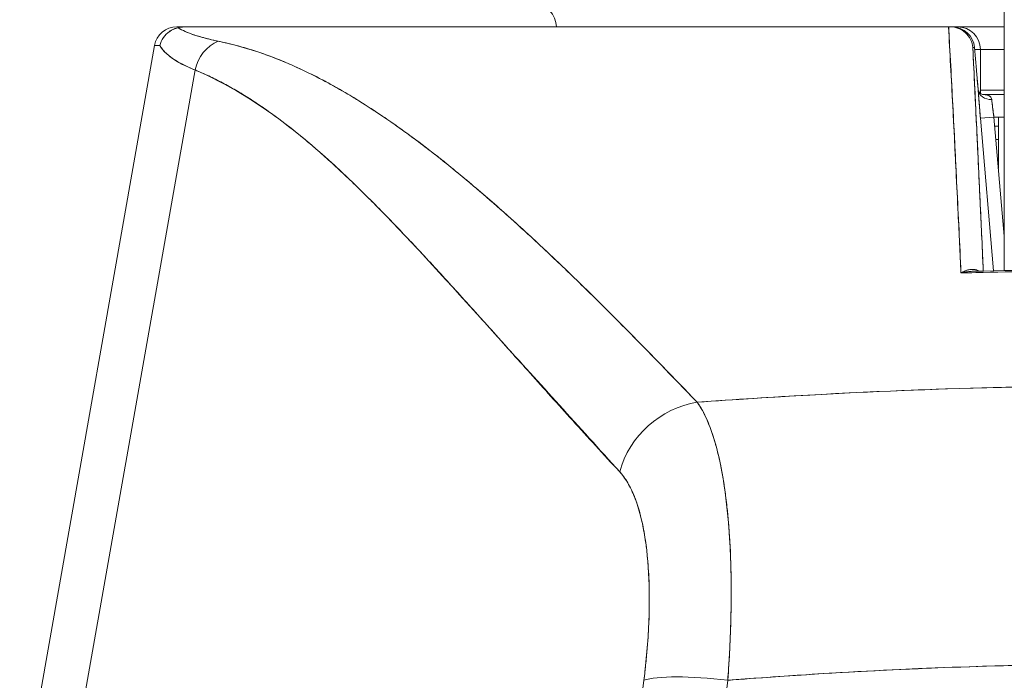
# Model space of a CAD drawing. Header units: inches. Extents: x 14 to 423, y 12 to 263.
# Tile 8 of 124: x 142.242 to 143.101, y 77.634 to 78.211. Entities that reach past the tile are written whole.
import ezdxf

# ---------------------------------------------------------------- set-up
doc = ezdxf.new("R2010")
doc.units = ezdxf.units.IN
doc.header["$LTSCALE"] = 26
doc.header["$MEASUREMENT"] = 0
doc.layers.add('Visible (ANSI)', color=7, linetype='Continuous', lineweight=5)

msp = doc.modelspace()

# ---------------------------------------------------------------- linework, layer by layer
at = {"layer": 'Visible (ANSI)'}
for p, q in [((142.37878, 78.20431), (142.38666, 78.20431)), ((142.38711, 78.20431), (143.05256, 78.20431)), ((142.38711, 78.20431), (142.38711, 78.20431)), ((143.05261, 78.20431), (143.054, 78.20431)), ((143.05551, 78.20431), (143.054, 78.20431)), ((143.05424, 78.20431), (143.05551, 78.20431)), ((143.0606, 78.20431), (143.05551, 78.20431)), ((143.10103, 78.20431), (143.0606, 78.20431)), ((142.24171, 77.52062), (142.35939, 78.18805)), ((142.35939, 78.18805), (142.24171, 77.52062)), ((143.05365, 78.18463), (143.05349, 78.18463)), ((143.05365, 78.18463), (143.05349, 78.18463)), ((143.07512, 78.18632), (143.07366, 78.18632)), ((143.07367, 78.18632), (143.07512, 78.18632)), ((143.07681, 78.16663), (143.07512, 78.18632)), ((143.07512, 78.18632), (143.07681, 78.16663)), ((143.07682, 78.16663), (143.07513, 78.18631)), ((143.08029, 78.18463), (143.07527, 78.18463)), ((143.08029, 78.14632), (143.08029, 78.18463)), ((143.08029, 78.18463), (143.08029, 78.14632)), ((143.10104, 78.18463), (143.08029, 78.18463)), ((142.39481, 78.16671), (142.28089, 77.52062)), ((142.28089, 77.52062), (142.39481, 78.16671)), ((143.05468, 78.16494), (143.05456, 78.16494)), ((143.05456, 78.16494), (143.05468, 78.16494)), ((142.5287, 78.14526), (142.52871, 78.14526)), ((143.05567, 78.14526), (143.0557, 78.14526)), ((143.10105, 78.1492), (143.08029, 78.1492)), ((143.10104, 78.14526), (143.08223, 78.14526)), ((143.08223, 78.14526), (143.10104, 78.14526)), ((143.09055, 78.13738), (143.09055, 78.13738)), ((143.10103, 78.09206), (143.10104, 78.13751)), ((143.10104, 78.13751), (143.10103, 78.09206)), ((143.10104, 78.13752), (143.10104, 78.13751)), ((143.09209, 78.12557), (143.08032, 78.12456)), ((143.08032, 78.12456), (143.09209, 78.12557)), ((143.08032, 78.12456), (143.0918, 77.99135)), ((143.0918, 77.99135), (143.08032, 78.12456)), ((143.10104, 78.12557), (143.09209, 78.12557)), ((143.09209, 78.12557), (143.10104, 78.02162)), ((143.09596, 78.12557), (143.09596, 78.08065)), ((143.08091, 78.1177), (143.08091, 78.1177)), ((143.09276, 78.1177), (143.09596, 78.1177)), ((143.08193, 78.10589), (143.08193, 78.10589)), ((143.09596, 78.10589), (143.09378, 78.10589)), ((142.63659, 78.06652), (142.63659, 78.06652)), ((142.63659, 78.06652), (142.63659, 78.06652)), ((143.08532, 78.06652), (143.08532, 78.06652)), ((143.08702, 78.04683), (143.08702, 78.04683)), ((142.78658, 77.6338), (142.77243, 77.52062)), ((142.84562, 77.52062), (142.85977, 77.6338))]:
    msp.add_line(p, q, dxfattribs=at)
for centre, radius, start, end in [((142.69052, 78.20431), 0.01969, 0, 90), ((142.37878, 78.18463), 0.01969, 90.00006, 170.00001), ((142.37878, 78.18463), 0.01968, 90, 169.99728), ((143.05551, 78.18463), 0.01969, 4.90751, 90), ((143.0606, 78.18463), 0.01969, 0, 90), ((143.0606, 78.18463), 0.01969, 0, 90)]:
    msp.add_arc(centre, radius, start, end, dxfattribs=at)
for centre, major_axis, ratio, start_param, end_param in [((143.10092, 78.15927), (0, -0.09843), 0.001274, 1.347882, 2.374224), ((143.09017, 78.20431), (-0.7114, 0), 0.00001, 0.00083, 0.148995), ((143.05437, 78.20435), (0.00659, 0), 0.006028, 4.442174, 4.655539), ((143.05551, 78.18463), (0, 0.01969), 0.201429, 6.269696, 6.283185), ((143.05551, 78.18463), (-0.00169, 0.01961), 0.999886, 4.712389, 6.197248), ((143.05551, 78.18463), (0, 0.01968), 0.999885, 4.798326, 6.283185), ((143.0606, 78.18463), (0, 0.01969), 0.242424, 0, 0.209664), ((143.05796, 78.18473), (-0.69857, 0.00332), 0.000807, 6.168225, 6.283059), ((143.05796, 78.18472), (-0.69857, 0.00333), 0.000808, 6.168225, 6.283059), ((142.42502, 78.16123), (0.01165, 0.03125), 0.918447, 0.714615, 1.733976), ((142.42502, 78.16123), (-0.01165, -0.03125), 0.918447, 3.856208, 4.875568), ((143.0572, 78.16494), (-0.01961, -0.00168), 0.017418, 2.663738, 2.66376), ((143.0572, 78.16494), (0.01961, 0.00169), 0.017475, 5.805319, 5.80534), ((143.0572, 78.16494), (0.01961, 0.00168), 0.017406, 0.000005, 0.014716), ((143.0572, 78.16494), (0.01961, 0.00168), 0.017501, 6.283182, 6.298323), ((143.09015, 78.1501), (-0.01178, -0.00079), 0.778078, 0.024234, 1.518452), ((143.09015, 78.1501), (-0.01178, -0.00079), 0.778063, 0.02644, 1.518543), ((143.09257, 78.12555), (0.00272, -0.01971), 0.023858, 3.81626, 4.707984), ((143.10115, 78.0703), (0, -0.09843), 0.001274, 4.489474, 5.640098), ((143.00155, 77.88624), (0.01968, 0), 0.93917, 0.047999, 0.048199), ((143.00155, 77.88624), (0.01969, 0), 0.93917, 0.048013, 0.048213), ((142.83866, 77.80209), (-0.05778, -0.0535), 0.919117, 4.080772, 5.311688), ((142.83866, 77.80209), (0.05778, 0.0535), 0.919114, 0.939178, 2.17009), ((142.85977, 77.62012), (-0.07813, 0.00977), 0.172345, 4.733946, 5.946592), ((142.85977, 77.62012), (-0.07813, 0.00977), 0.172345, 4.733946, 5.946592)]:
    msp.add_ellipse(centre, major_axis=major_axis, ratio=ratio, start_param=start_param, end_param=end_param, dxfattribs=at)
for points, knots in [([(143.10101, 78.23011), (143.10101, 78.22537), (143.10102, 78.22025), (143.10102, 78.21471), (143.10103, 78.20916), (143.10103, 78.20319), (143.10104, 78.19696), (143.10104, 78.19073), (143.10104, 78.18425), (143.10104, 78.17762), (143.10105, 78.171), (143.10105, 78.16423), (143.10105, 78.15752), (143.10105, 78.15081), (143.10104, 78.14416), (143.10104, 78.13751)], [0, 0, 0, 0, 0.2, 0.2, 0.2, 0.4, 0.4, 0.4, 0.6, 0.6, 0.6, 0.8, 0.8, 0.8, 1, 1, 1, 1]), ([(142.37985, 78.20358), (142.37811, 78.20314), (142.37639, 78.20251), (142.37478, 78.20168), (142.37403, 78.20129), (142.3733, 78.20086), (142.37261, 78.20039), (142.37043, 78.19893), (142.36857, 78.1971), (142.3671, 78.19499), (142.36562, 78.19287), (142.36456, 78.19047), (142.364, 78.18809)], [0, 0, 0, 0, 0.227317, 0.227317, 0.227317, 0.333333, 0.333333, 0.333333, 0.666667, 0.666667, 0.666667, 1, 1, 1, 1]), ([(142.364, 78.18809), (142.36457, 78.1905), (142.36562, 78.19288), (142.3671, 78.19499), (142.36858, 78.19711), (142.37047, 78.19897), (142.37265, 78.20042), (142.37483, 78.20188), (142.3773, 78.20293), (142.37985, 78.20358)], [0, 0, 0, 0, 0.333333, 0.333333, 0.333333, 0.666667, 0.666667, 0.666667, 1, 1, 1, 1]), ([(142.38711, 78.20431), (142.3864, 78.20432), (142.38567, 78.2043), (142.38493, 78.20426), (142.38419, 78.20423), (142.38345, 78.20418), (142.38261, 78.20407), (142.38178, 78.20396), (142.38085, 78.20379), (142.37985, 78.20358)], [0, 0, 0, 0, 0.333333, 0.333333, 0.333333, 0.666667, 0.666667, 0.666667, 1, 1, 1, 1]), ([(142.38711, 78.20431), (142.3864, 78.20431), (142.38567, 78.2043), (142.38493, 78.20426), (142.38419, 78.20423), (142.38345, 78.20417), (142.38261, 78.20407), (142.38177, 78.20397), (142.38084, 78.20381), (142.37985, 78.20358)], [0, 0, 0, 0, 0.333333, 0.333333, 0.333333, 0.666667, 0.666667, 0.666667, 1, 1, 1, 1]), ([(142.37985, 78.20358), (142.38225, 78.20208), (142.38518, 78.20065), (142.3886, 78.19928), (142.39202, 78.19792), (142.39593, 78.19661), (142.40034, 78.19537), (142.40475, 78.19413), (142.40965, 78.19295), (142.41502, 78.19184)], [0, 0, 0, 0, 0.3333333, 0.3333333, 0.3333333, 0.6666667, 0.6666667, 0.6666667, 1, 1, 1, 1]), ([(142.37985, 78.20358), (142.3799, 78.20355), (142.37995, 78.20352), (142.37999, 78.20349), (142.3818, 78.20238), (142.3839, 78.2013), (142.38628, 78.20025), (142.38865, 78.19921), (142.3913, 78.19821), (142.39424, 78.19723), (142.39716, 78.19626), (142.40036, 78.19533), (142.40383, 78.19443), (142.40729, 78.19353), (142.41102, 78.19267), (142.41502, 78.19184)], [0, 0, 0, 0, 0.0066, 0.0066, 0.0066, 0.256927, 0.256927, 0.256927, 0.505833, 0.505833, 0.505833, 0.753477, 0.753477, 0.753477, 1, 1, 1, 1]), ([(143.05261, 78.20431), (143.00386, 78.20431), (142.95653, 78.20431), (142.91036, 78.20431), (142.86418, 78.20431), (142.81914, 78.20431), (142.77613, 78.20431), (142.73312, 78.20431), (142.69213, 78.20431), (142.65364, 78.20431), (142.61516, 78.20431), (142.57917, 78.20431), (142.54614, 78.20431), (142.51311, 78.20431), (142.48305, 78.20431), (142.45648, 78.20431), (142.42991, 78.20431), (142.40685, 78.20431), (142.38711, 78.20431)], [0, 0, 0, 0, 0.166667, 0.166667, 0.166667, 0.333333, 0.333333, 0.333333, 0.5, 0.5, 0.5, 0.666667, 0.666667, 0.666667, 0.833333, 0.833333, 0.833333, 1, 1, 1, 1]), ([(143.06331, 77.98948), (143.06237, 78.01479), (143.06098, 78.03971), (143.05975, 78.06414), (143.05852, 78.08857), (143.05744, 78.1125), (143.05619, 78.13589), (143.05493, 78.15928), (143.05349, 78.18212), (143.05256, 78.20431)], [0, 0, 0, 0, 0.333333, 0.333333, 0.333333, 0.666667, 0.666667, 0.666667, 1, 1, 1, 1]), ([(143.06331, 77.98948), (143.06252, 78.00649), (143.0617, 78.02369), (143.06086, 78.0411), (143.05966, 78.06613), (143.05841, 78.09157), (143.05711, 78.11739), (143.05594, 78.14071), (143.05472, 78.16435), (143.05346, 78.18826), (143.05318, 78.1936), (143.0529, 78.19895), (143.05261, 78.20431)], [0, 0, 0, 0, 0.248384, 0.248384, 0.248384, 0.605524, 0.605524, 0.605524, 0.928029, 0.928029, 0.928029, 1, 1, 1, 1]), ([(143.07366, 78.18632), (143.07344, 78.18878), (143.07276, 78.19119), (143.07166, 78.19339), (143.07056, 78.19559), (143.06905, 78.19757), (143.06724, 78.19921), (143.06543, 78.20084), (143.06332, 78.20213), (143.06106, 78.203), (143.05881, 78.20387), (143.0564, 78.20431), (143.054, 78.20431)], [0, 0, 0, 0, 0.25, 0.25, 0.25, 0.5, 0.5, 0.5, 0.75, 0.75, 0.75, 1, 1, 1, 1]), ([(143.054, 78.20431), (143.05634, 78.20431), (143.0588, 78.20387), (143.06108, 78.203), (143.06335, 78.20212), (143.06545, 78.20083), (143.06726, 78.19919), (143.06906, 78.19756), (143.07056, 78.19559), (143.07166, 78.19338), (143.07277, 78.19117), (143.07345, 78.18872), (143.07366, 78.18632)], [0, 0, 0, 0, 0.25, 0.25, 0.25, 0.5, 0.5, 0.5, 0.75, 0.75, 0.75, 1, 1, 1, 1]), ([(142.364, 78.18809), (142.36551, 78.18544), (142.36767, 78.18288), (142.37046, 78.18041), (142.37326, 78.17794), (142.3767, 78.17557), (142.38076, 78.17328), (142.38482, 78.171), (142.38951, 78.16881), (142.39481, 78.16671)], [0, 0, 0, 0, 0.3333333, 0.3333333, 0.3333333, 0.6666667, 0.6666667, 0.6666667, 0.9999879, 0.9999879, 0.9999879, 0.9999879]), ([(142.39481, 78.16671), (142.39119, 78.16814), (142.38786, 78.16962), (142.38482, 78.17113), (142.3834, 78.17184), (142.38205, 78.17256), (142.38076, 78.17328), (142.37928, 78.17411), (142.37788, 78.17496), (142.37657, 78.17581), (142.37428, 78.17731), (142.37224, 78.17884), (142.37046, 78.18041), (142.37033, 78.18052), (142.37021, 78.18063), (142.37008, 78.18075), (142.36822, 78.18244), (142.36665, 78.18417), (142.36538, 78.18594), (142.36487, 78.18665), (142.36441, 78.18737), (142.364, 78.18809)], [0, 0, 0, 0, 0.227322, 0.227322, 0.227322, 0.333333, 0.333333, 0.333333, 0.45463, 0.45463, 0.45463, 0.666667, 0.666667, 0.666667, 0.681967, 0.681967, 0.681967, 0.9093, 0.9093, 0.9093, 1, 1, 1, 1]), ([(142.41502, 78.19184), (142.42832, 78.18905), (142.44148, 78.18535), (142.45454, 78.18075), (142.4676, 78.17615), (142.48057, 78.17065), (142.49363, 78.16428), (142.5067, 78.15791), (142.51986, 78.15067), (142.53326, 78.14252), (142.54666, 78.13437), (142.5603, 78.12531), (142.57432, 78.11528), (142.58834, 78.10525), (142.60273, 78.09425), (142.61766, 78.08217), (142.63259, 78.07009), (142.64806, 78.05693), (142.66421, 78.04255), (142.68037, 78.02817), (142.69722, 78.01258), (142.71499, 77.9956), (142.73277, 77.97862), (142.75147, 77.96026), (142.77107, 77.94039), (142.79068, 77.92052), (142.81119, 77.89915), (142.83309, 77.87654)], [0, 0, 0, 0, 0.111111, 0.111111, 0.111111, 0.222222, 0.222222, 0.222222, 0.333333, 0.333333, 0.333333, 0.444444, 0.444444, 0.444444, 0.555556, 0.555556, 0.555556, 0.666667, 0.666667, 0.666667, 0.777778, 0.777778, 0.777778, 0.888889, 0.888889, 0.888889, 1, 1, 1, 1]), ([(142.41502, 78.19184), (142.41962, 78.1909), (142.42425, 78.18982), (142.42891, 78.18862), (142.4335, 78.18744), (142.43812, 78.18612), (142.44276, 78.18469), (142.44735, 78.18326), (142.45196, 78.18172), (142.4566, 78.18005), (142.46119, 78.17839), (142.4658, 78.17662), (142.47043, 78.17472), (142.47503, 78.17283), (142.47965, 78.17083), (142.48429, 78.16871), (142.4889, 78.1666), (142.49354, 78.16437), (142.49819, 78.16203), (142.50239, 78.15992), (142.50661, 78.15772), (142.51084, 78.15542), (142.51129, 78.15518), (142.51173, 78.15494), (142.51218, 78.15469), (142.51686, 78.15214), (142.52155, 78.14947), (142.52627, 78.1467), (142.53099, 78.14392), (142.53572, 78.14104), (142.54048, 78.13805), (142.54525, 78.13505), (142.55004, 78.13195), (142.55485, 78.12874), (142.55968, 78.12552), (142.56452, 78.1222), (142.56939, 78.11877), (142.57429, 78.11532), (142.57921, 78.11178), (142.58415, 78.10813), (142.58913, 78.10445), (142.59413, 78.10068), (142.59915, 78.09681), (142.60372, 78.09328), (142.60831, 78.08967), (142.61292, 78.08598), (142.61342, 78.08559), (142.61392, 78.08519), (142.61442, 78.08478), (142.61959, 78.08063), (142.62478, 78.07639), (142.62999, 78.07205), (142.63527, 78.06765), (142.64058, 78.06316), (142.6459, 78.05858), (142.65131, 78.05393), (142.65674, 78.04918), (142.66219, 78.04435), (142.66774, 78.03943), (142.67331, 78.03442), (142.6789, 78.02933), (142.6846, 78.02414), (142.69032, 78.01886), (142.69606, 78.0135), (142.70193, 78.00802), (142.70781, 78.00246), (142.71372, 77.99681), (142.716, 77.99464), (142.71829, 77.99244), (142.72057, 77.99024), (142.72435, 77.98661), (142.72813, 77.98294), (142.73192, 77.97924), (142.73817, 77.97316), (142.74443, 77.96699), (142.75072, 77.96075), (142.75718, 77.95433), (142.76367, 77.94784), (142.77018, 77.94128), (142.77687, 77.93453), (142.78359, 77.9277), (142.79034, 77.9208), (142.79729, 77.91369), (142.80427, 77.90651), (142.81127, 77.89926), (142.81851, 77.89175), (142.82578, 77.88418), (142.83309, 77.87654)], [0, 0, 0, 0, 0.037382, 0.037382, 0.037382, 0.074234, 0.074234, 0.074234, 0.110636, 0.110636, 0.110636, 0.146671, 0.146671, 0.146671, 0.182417, 0.182417, 0.182417, 0.217957, 0.217957, 0.217957, 0.25, 0.25, 0.25, 0.253368, 0.253368, 0.253368, 0.288725, 0.288725, 0.288725, 0.324095, 0.324095, 0.324095, 0.359547, 0.359547, 0.359547, 0.39515, 0.39515, 0.39515, 0.430974, 0.430974, 0.430974, 0.467089, 0.467089, 0.467089, 0.5, 0.5, 0.5, 0.503564, 0.503564, 0.503564, 0.540473, 0.540473, 0.540473, 0.577897, 0.577897, 0.577897, 0.615918, 0.615918, 0.615918, 0.654622, 0.654622, 0.654622, 0.694093, 0.694093, 0.694093, 0.734423, 0.734423, 0.734423, 0.75, 0.75, 0.75, 0.775706, 0.775706, 0.775706, 0.818036, 0.818036, 0.818036, 0.861515, 0.861515, 0.861515, 0.906243, 0.906243, 0.906243, 0.952322, 0.952322, 0.952322, 1, 1, 1, 1]), ([(143.07366, 78.18632), (143.0739, 78.18143), (143.07414, 78.17657), (143.07437, 78.17173), (143.0753, 78.15257), (143.07619, 78.13382), (143.07706, 78.11552), (143.0773, 78.11057), (143.07753, 78.10566), (143.07776, 78.10077), (143.0786, 78.08301), (143.07941, 78.06565), (143.08019, 78.04862), (143.08057, 78.04046), (143.08094, 78.03239), (143.08131, 78.02438), (143.08182, 78.01315), (143.08232, 78.00208), (143.08282, 77.99116)], [0, 0, 0, 0, 0.0671961, 0.0671961, 0.0671961, 0.3333333, 0.3333333, 0.3333333, 0.4052229, 0.4052229, 0.4052229, 0.6666667, 0.6666667, 0.6666667, 0.7918395, 0.7918395, 0.7918395, 0.9675098, 0.9675098, 0.9675098, 0.9675098]), ([(143.07367, 78.18632), (143.07484, 78.16208), (143.07597, 78.13847), (143.07706, 78.11554), (143.07815, 78.09261), (143.07919, 78.07036), (143.08019, 78.04864), (143.0811, 78.02904), (143.08197, 78.00986), (143.08282, 77.99116)], [0, 0, 0, 0, 0.3333333, 0.3333333, 0.3333333, 0.6666667, 0.6666667, 0.6666667, 0.9675142, 0.9675142, 0.9675142, 0.9675142]), ([(143.08029, 78.18463), (143.08029, 78.18469), (143.07986, 78.18463), (143.07902, 78.18462), (143.07819, 78.18461), (143.07691, 78.18464), (143.07532, 78.18464), (143.0753, 78.18464), (143.07529, 78.18464), (143.07527, 78.18464)], [0, 0, 0, 0, 0.2, 0.2, 0.2, 0.4, 0.4, 0.4, 0.4019033, 0.4019033, 0.4019033, 0.4019033]), ([(142.39481, 78.16671), (142.42194, 78.15495), (142.4499, 78.1382), (142.4786, 78.11577), (142.5073, 78.09333), (142.53673, 78.06522), (142.56722, 78.03349), (142.59771, 78.00176), (142.62927, 77.96641), (142.66227, 77.92985), (142.69527, 77.89329), (142.72971, 77.85554), (142.76547, 77.81577)], [0, 0, 0, 0, 0.25, 0.25, 0.25, 0.5, 0.5, 0.5, 0.75, 0.75, 0.75, 1, 1, 1, 1]), ([(142.76547, 77.81577), (142.75842, 77.82337), (142.75139, 77.83101), (142.74437, 77.83868), (142.7377, 77.84597), (142.73105, 77.85328), (142.7244, 77.86062), (142.71806, 77.86762), (142.71173, 77.87464), (142.70541, 77.88167), (142.69937, 77.88839), (142.69333, 77.89512), (142.6873, 77.90186), (142.68153, 77.90831), (142.67576, 77.91476), (142.66999, 77.92121), (142.66446, 77.92739), (142.65894, 77.93357), (142.65341, 77.93974), (142.6481, 77.94567), (142.64279, 77.95159), (142.63748, 77.95749), (142.63237, 77.96317), (142.62726, 77.96883), (142.62214, 77.97448), (142.61721, 77.97991), (142.61227, 77.98533), (142.60733, 77.99072), (142.60256, 77.99593), (142.59778, 78.0011), (142.59299, 78.00625), (142.59051, 78.00892), (142.58802, 78.01158), (142.58554, 78.01423), (142.58339, 78.01652), (142.58123, 78.01881), (142.57908, 78.02108), (142.57458, 78.02584), (142.57007, 78.03056), (142.56554, 78.03523), (142.56115, 78.03977), (142.55675, 78.04427), (142.55234, 78.04872), (142.54805, 78.05305), (142.54374, 78.05733), (142.53943, 78.06155), (142.53522, 78.06567), (142.531, 78.06974), (142.52677, 78.07375), (142.52263, 78.07767), (142.51848, 78.08153), (142.51432, 78.08532), (142.51024, 78.08903), (142.50615, 78.09269), (142.50205, 78.09627), (142.49802, 78.09978), (142.49398, 78.10323), (142.48993, 78.1066), (142.48594, 78.10991), (142.48194, 78.11315), (142.47792, 78.11631), (142.47396, 78.11942), (142.46998, 78.12246), (142.46599, 78.12541), (142.46205, 78.12832), (142.4581, 78.13114), (142.45412, 78.13388), (142.4502, 78.13659), (142.44625, 78.13921), (142.44228, 78.14173), (142.43836, 78.14423), (142.43442, 78.14664), (142.43046, 78.14895), (142.42653, 78.15124), (142.42258, 78.15343), (142.41861, 78.15552), (142.41468, 78.1576), (142.41072, 78.15957), (142.40674, 78.16145), (142.40278, 78.1633), (142.39881, 78.16506), (142.39481, 78.16671)], [0, 0, 0, 0, 0.058373, 0.058373, 0.058373, 0.113771, 0.113771, 0.113771, 0.166588, 0.166588, 0.166588, 0.217025, 0.217025, 0.217025, 0.265271, 0.265271, 0.265271, 0.311506, 0.311506, 0.311506, 0.355892, 0.355892, 0.355892, 0.398581, 0.398581, 0.398581, 0.439711, 0.439711, 0.439711, 0.479413, 0.479413, 0.479413, 0.5, 0.5, 0.5, 0.517807, 0.517807, 0.517807, 0.555021, 0.555021, 0.555021, 0.59116, 0.59116, 0.59116, 0.62632, 0.62632, 0.62632, 0.660593, 0.660593, 0.660593, 0.694065, 0.694065, 0.694065, 0.726815, 0.726815, 0.726815, 0.75892, 0.75892, 0.75892, 0.79045, 0.79045, 0.79045, 0.821471, 0.821471, 0.821471, 0.852043, 0.852043, 0.852043, 0.882223, 0.882223, 0.882223, 0.912065, 0.912065, 0.912065, 0.941613, 0.941613, 0.941613, 0.970914, 0.970914, 0.970914, 1, 1, 1, 1]), ([(143.07839, 78.14909), (143.07826, 78.15042), (143.07813, 78.15179), (143.07801, 78.15319), (143.07796, 78.15368), (143.07792, 78.15418), (143.07787, 78.15467), (143.0777, 78.15659), (143.07752, 78.15856), (143.07734, 78.16056), (143.07722, 78.16193), (143.0771, 78.16331), (143.07698, 78.16471), (143.07693, 78.16535), (143.07687, 78.16599), (143.07681, 78.16663)], [0, 0, 0, 0, 0.246649, 0.246649, 0.246649, 0.333333, 0.333333, 0.333333, 0.666667, 0.666667, 0.666667, 0.894856, 0.894856, 0.894856, 1, 1, 1, 1]), ([(143.07839, 78.14909), (143.07821, 78.15093), (143.07804, 78.1528), (143.07787, 78.15471), (143.07769, 78.15662), (143.07752, 78.15856), (143.07734, 78.16055), (143.07717, 78.16253), (143.07699, 78.16456), (143.07681, 78.16663)], [0, 0, 0, 0, 0.333333, 0.333333, 0.333333, 0.666667, 0.666667, 0.666667, 1, 1, 1, 1]), ([(143.07682, 78.16663), (143.07717, 78.16247), (143.07755, 78.15825), (143.07806, 78.15261), (143.07821, 78.15095), (143.07836, 78.14935)], [0, 0, 0, 0, 0.03177496, 0.03177496, 0.04538408, 0.04538408, 0.04538408, 0.04538408]), ([(143.07836, 78.14934), (143.07837, 78.14929), (143.07837, 78.14923), (143.07838, 78.14918), (143.07838, 78.14916), (143.07838, 78.14914), (143.07838, 78.14912)], [0.97738111, 0.97738111, 0.97738111, 0.97738111, 0.99205726, 0.99205726, 0.99205726, 0.99727724, 0.99727724, 0.99727724, 0.99727724]), ([(143.07837, 78.14933), (143.07837, 78.14929), (143.07839, 78.14919), (143.0785, 78.14881), (143.07862, 78.14847), (143.07909, 78.14761), (143.07949, 78.14706), (143.08032, 78.14627), (143.08071, 78.14598), (143.08143, 78.14554), (143.08178, 78.1454), (143.08222, 78.14525), (143.08233, 78.14524), (143.08233, 78.14524)], [0.00220607, 0.00220607, 0.00220607, 0.00220607, 0.00676397, 0.00676397, 0.01367331, 0.01367331, 0.0232304, 0.0232304, 0.0303191, 0.0303191, 0.03762457, 0.03762457, 0.04423364, 0.04423364, 0.04423364, 0.04423364]), ([(143.08032, 78.12456), (143.08005, 78.12775), (143.07979, 78.1308), (143.07955, 78.13377), (143.07931, 78.13674), (143.07908, 78.13964), (143.07888, 78.14222), (143.07868, 78.1448), (143.07852, 78.14706), (143.07839, 78.14909)], [0, 0, 0, 0, 0.333333, 0.333333, 0.333333, 0.666667, 0.666667, 0.666667, 1, 1, 1, 1]), ([(143.07839, 78.14909), (143.07841, 78.14865), (143.07845, 78.14819), (143.07848, 78.14772), (143.07856, 78.14661), (143.07864, 78.1454), (143.07874, 78.14412), (143.07878, 78.1435), (143.07883, 78.14287), (143.07888, 78.14223), (143.07895, 78.14135), (143.07902, 78.14045), (143.07909, 78.13952), (143.07923, 78.13771), (143.07938, 78.13581), (143.07954, 78.13384), (143.07972, 78.13165), (143.07991, 78.12939), (143.0801, 78.1271), (143.08017, 78.12625), (143.08025, 78.12541), (143.08032, 78.12456)], [0.0000951, 0.0000951, 0.0000951, 0.0000951, 0.0748172, 0.0748172, 0.0748172, 0.2498586, 0.2498586, 0.2498586, 0.3333333, 0.3333333, 0.3333333, 0.446037, 0.446037, 0.446037, 0.6655921, 0.6655921, 0.6655921, 0.9099218, 0.9099218, 0.9099218, 1, 1, 1, 1]), ([(143.09015, 78.1409), (143.09009, 78.14144), (143.08996, 78.14192), (143.08974, 78.14236), (143.08954, 78.14278), (143.08926, 78.14315), (143.08892, 78.14347), (143.08857, 78.14379), (143.08816, 78.14407), (143.08768, 78.14429), (143.0872, 78.14452), (143.08665, 78.14471), (143.08606, 78.14485), (143.08548, 78.14499), (143.08484, 78.14509), (143.08417, 78.14515), (143.08355, 78.14522), (143.0829, 78.14525), (143.08224, 78.14526)], [0, 0, 0, 0, 0.1694451, 0.1694451, 0.1694451, 0.3306164, 0.3306164, 0.3306164, 0.4926897, 0.4926897, 0.4926897, 0.656163, 0.656163, 0.656163, 0.8193012, 0.8193012, 0.8193012, 0.9715088, 0.9715088, 0.9715088, 0.9715088]), ([(143.09015, 78.1409), (143.09006, 78.14189), (143.08969, 78.14271), (143.08902, 78.14337), (143.08835, 78.14403), (143.08738, 78.14452), (143.08618, 78.14482), (143.08506, 78.1451), (143.08376, 78.14524), (143.08224, 78.14526)], [0, 0, 0, 0, 0.3333333, 0.3333333, 0.3333333, 0.6666667, 0.6666667, 0.6666667, 0.9747363, 0.9747363, 0.9747363, 0.9747363]), ([(143.09209, 78.12557), (143.09181, 78.12754), (143.09155, 78.1295), (143.09131, 78.13137), (143.09107, 78.13323), (143.09084, 78.13501), (143.09065, 78.13662), (143.09045, 78.13824), (143.09029, 78.13968), (143.09015, 78.1409)], [0, 0, 0, 0, 0.333333, 0.333333, 0.333333, 0.666667, 0.666667, 0.666667, 1, 1, 1, 1]), ([(143.10103, 78.09206), (143.10103, 78.0848), (143.10103, 78.07756), (143.10103, 78.07023), (143.10103, 78.0629), (143.10103, 78.0555), (143.10103, 78.0483), (143.10103, 78.0411), (143.10104, 78.03412), (143.10104, 78.02748), (143.10104, 78.02085), (143.10105, 78.01457), (143.10105, 78.00882), (143.10106, 78.00306), (143.10107, 77.99783), (143.10107, 77.99324), (143.10107, 77.99266), (143.10108, 77.9921), (143.10108, 77.99154)], [0, 0, 0, 0, 0.1428571, 0.1428571, 0.1428571, 0.2857143, 0.2857143, 0.2857143, 0.4285714, 0.4285714, 0.4285714, 0.5714286, 0.5714286, 0.5714286, 0.7142857, 0.7142857, 0.7142857, 0.732256, 0.732256, 0.732256, 0.732256]), ([(143.07891, 77.99107), (143.07776, 77.99179), (143.07639, 77.9923), (143.07493, 77.9925), (143.07324, 77.99273), (143.07146, 77.99257), (143.06949, 77.99208), (143.06753, 77.99159), (143.06538, 77.99074), (143.06331, 77.98948)], [0.0445241, 0.0445241, 0.0445241, 0.0445241, 0.3333333, 0.3333333, 0.3333333, 0.6666667, 0.6666667, 0.6666667, 1, 1, 1, 1]), ([(143.07893, 77.99107), (143.07858, 77.9913), (143.07821, 77.9915), (143.07784, 77.99167), (143.07713, 77.992), (143.07639, 77.99223), (143.07564, 77.99238), (143.07481, 77.99254), (143.07396, 77.99261), (143.0731, 77.99259), (143.07215, 77.99257), (143.07118, 77.99245), (143.0702, 77.99225), (143.06913, 77.99202), (143.06804, 77.99168), (143.06694, 77.99125), (143.06574, 77.99078), (143.06453, 77.99018), (143.06331, 77.98948)], [0.0366219, 0.0366219, 0.0366219, 0.0366219, 0.1140411, 0.1140411, 0.1140411, 0.2600291, 0.2600291, 0.2600291, 0.4189958, 0.4189958, 0.4189958, 0.5939821, 0.5939821, 0.5939821, 0.7868988, 0.7868988, 0.7868988, 1, 1, 1, 1]), ([(143.37286, 77.98948), (143.33846, 77.99036), (143.30413, 77.99095), (143.26973, 77.99124), (143.23532, 77.99154), (143.20083, 77.99154), (143.16642, 77.99124), (143.13202, 77.99095), (143.0977, 77.99036), (143.06331, 77.98948)], [0, 0, 0, 0, 0.333333, 0.333333, 0.333333, 0.666667, 0.666667, 0.666667, 1, 1, 1, 1]), ([(143.37286, 77.98948), (143.32102, 77.99082), (143.26913, 77.99148), (143.21724, 77.99148), (143.16591, 77.99147), (143.11458, 77.9908), (143.06331, 77.98948)], [0, 0, 0, 0, 0.502733, 0.502733, 0.502733, 1, 1, 1, 1]), ([(143.06331, 77.98948), (143.06527, 77.98998), (143.0672, 77.99033), (143.06908, 77.99057), (143.07047, 77.99075), (143.07184, 77.99087), (143.07317, 77.99092), (143.07343, 77.99094), (143.07369, 77.99094), (143.07395, 77.99095)], [0, 0, 0, 0, 0.1913802, 0.1913802, 0.1913802, 0.3333333, 0.3333333, 0.3333333, 0.3614991, 0.3614991, 0.3614991, 0.3614991]), ([(143.06332, 77.98948), (143.0668, 77.9903), (143.07007, 77.99079), (143.07316, 77.99092), (143.07342, 77.99094), (143.07369, 77.99094), (143.07395, 77.99095)], [0.0001972, 0.0001972, 0.0001972, 0.0001972, 0.3333333, 0.3333333, 0.3333333, 0.3616367, 0.3616367, 0.3616367, 0.3616367]), ([(142.83309, 77.87654), (142.86596, 77.87896), (142.89881, 77.88109), (142.93155, 77.88291), (142.98522, 77.88589), (143.03861, 77.88804), (143.09139, 77.88936), (143.10125, 77.88961), (143.11108, 77.88983), (143.1209, 77.89001), (143.18518, 77.89125), (143.24876, 77.89126), (143.31303, 77.89006), (143.32359, 77.88986), (143.33417, 77.88963), (143.34477, 77.88936), (143.39698, 77.88806), (143.4498, 77.88594), (143.50288, 77.883), (143.5362, 77.88116), (143.56963, 77.879), (143.60308, 77.87654)], [0, 0, 0, 0, 0.126313, 0.126313, 0.126313, 0.333333, 0.333333, 0.333333, 0.371996, 0.371996, 0.371996, 0.62508, 0.62508, 0.62508, 0.666667, 0.666667, 0.666667, 0.871465, 0.871465, 0.871465, 1, 1, 1, 1]), ([(142.83309, 77.87654), (142.89792, 77.88131), (142.96185, 77.8849), (143.02587, 77.88731), (143.08988, 77.88972), (143.15398, 77.89094), (143.21809, 77.89094), (143.28219, 77.89094), (143.3463, 77.88972), (143.41031, 77.88731), (143.47433, 77.8849), (143.53825, 77.88131), (143.60308, 77.87654)], [0, 0, 0, 0, 0.25, 0.25, 0.25, 0.5, 0.5, 0.5, 0.75, 0.75, 0.75, 1, 1, 1, 1]), ([(142.83309, 77.87654), (142.83362, 77.8758), (142.83415, 77.87503), (142.83468, 77.87423), (142.83603, 77.87217), (142.83734, 77.86993), (142.83861, 77.86752), (142.83988, 77.8651), (142.8411, 77.86251), (142.84228, 77.85975), (142.84299, 77.85809), (142.84368, 77.85636), (142.84436, 77.85457), (142.8448, 77.8534), (142.84524, 77.8522), (142.84566, 77.85098), (142.84675, 77.84788), (142.84778, 77.84463), (142.84876, 77.84122), (142.84975, 77.83781), (142.85068, 77.83424), (142.85156, 77.83052), (142.85209, 77.82831), (142.8526, 77.82604), (142.85309, 77.82372), (142.85342, 77.82214), (142.85375, 77.82055), (142.85407, 77.81892), (142.85485, 77.81491), (142.85558, 77.81076), (142.85626, 77.80646), (142.85694, 77.80217), (142.85757, 77.79774), (142.85815, 77.79318), (142.85848, 77.79051), (142.8588, 77.78779), (142.8591, 77.78503), (142.85932, 77.78308), (142.85952, 77.78111), (142.85971, 77.77911), (142.86018, 77.7743), (142.8606, 77.76936), (142.86096, 77.76431), (142.86132, 77.75926), (142.86163, 77.75409), (142.86188, 77.74882), (142.86203, 77.74579), (142.86215, 77.74273), (142.86226, 77.73964), (142.86234, 77.73735), (142.86241, 77.73504), (142.86248, 77.73271), (142.86262, 77.72724), (142.86271, 77.72167), (142.86274, 77.71601), (142.86278, 77.71035), (142.86276, 77.7046), (142.86268, 77.69877), (142.86264, 77.69546), (142.86257, 77.69213), (142.8625, 77.68878), (142.86244, 77.68621), (142.86236, 77.68362), (142.86228, 77.68102), (142.8621, 77.67503), (142.86185, 77.66897), (142.86156, 77.66284), (142.86126, 77.65671), (142.86091, 77.65052), (142.8605, 77.64428), (142.86028, 77.6408), (142.86003, 77.63731), (142.85977, 77.6338)], [0, 0, 0, 0, 0.021607, 0.021607, 0.021607, 0.077357, 0.077357, 0.077357, 0.133054, 0.133054, 0.133054, 0.166667, 0.166667, 0.166667, 0.188734, 0.188734, 0.188734, 0.244434, 0.244434, 0.244434, 0.300147, 0.300147, 0.300147, 0.333333, 0.333333, 0.333333, 0.355862, 0.355862, 0.355862, 0.411578, 0.411578, 0.411578, 0.467311, 0.467311, 0.467311, 0.5, 0.5, 0.5, 0.523075, 0.523075, 0.523075, 0.57886, 0.57886, 0.57886, 0.634636, 0.634636, 0.634636, 0.666667, 0.666667, 0.666667, 0.69037, 0.69037, 0.69037, 0.746068, 0.746068, 0.746068, 0.801783, 0.801783, 0.801783, 0.833333, 0.833333, 0.833333, 0.85749, 0.85749, 0.85749, 0.913181, 0.913181, 0.913181, 0.968909, 0.968909, 0.968909, 1, 1, 1, 1]), ([(142.85977, 77.6338), (142.86119, 77.65251), (142.86208, 77.67102), (142.8625, 77.68878), (142.86291, 77.70653), (142.86283, 77.72353), (142.86226, 77.73964), (142.8617, 77.75575), (142.86064, 77.77095), (142.8591, 77.78503), (142.85757, 77.79912), (142.85556, 77.81208), (142.85309, 77.82372), (142.85062, 77.83537), (142.8477, 77.8457), (142.84435, 77.85458), (142.84101, 77.86345), (142.83725, 77.87085), (142.83309, 77.87654)], [0, 0, 0, 0, 0.166667, 0.166667, 0.166667, 0.333333, 0.333333, 0.333333, 0.5, 0.5, 0.5, 0.666667, 0.666667, 0.666667, 0.833333, 0.833333, 0.833333, 1, 1, 1, 1]), ([(142.76547, 77.81577), (142.77025, 77.81047), (142.77438, 77.80366), (142.77786, 77.79521), (142.78134, 77.78676), (142.78418, 77.77668), (142.78633, 77.7653), (142.78848, 77.75393), (142.78994, 77.74127), (142.79069, 77.72749), (142.79144, 77.71371), (142.79149, 77.69881), (142.79081, 77.68316), (142.79013, 77.66751), (142.78872, 77.65109), (142.78658, 77.6338)], [0, 0, 0, 0, 0.2, 0.2, 0.2, 0.4, 0.4, 0.4, 0.6, 0.6, 0.6, 0.8, 0.8, 0.8, 1, 1, 1, 1]), ([(142.78658, 77.6338), (142.78691, 77.63644), (142.78723, 77.63907), (142.78752, 77.64169), (142.78805, 77.64638), (142.78853, 77.65104), (142.78895, 77.65566), (142.78937, 77.66026), (142.78973, 77.66482), (142.79004, 77.66934), (142.79034, 77.67383), (142.79059, 77.67829), (142.79079, 77.68268), (142.79098, 77.68706), (142.79112, 77.69138), (142.7912, 77.69564), (142.79128, 77.69989), (142.79131, 77.70407), (142.79128, 77.70819), (142.79125, 77.71229), (142.79116, 77.71633), (142.79102, 77.72029), (142.79087, 77.72424), (142.79068, 77.72812), (142.79042, 77.73191), (142.79017, 77.7357), (142.78986, 77.7394), (142.7895, 77.74301), (142.78934, 77.74459), (142.78917, 77.74614), (142.78899, 77.74767), (142.78876, 77.74967), (142.78851, 77.75163), (142.78824, 77.75356), (142.78777, 77.75698), (142.78724, 77.7603), (142.78666, 77.76351), (142.78608, 77.76673), (142.78545, 77.76984), (142.78477, 77.77284), (142.78408, 77.77584), (142.78334, 77.77873), (142.78255, 77.78151), (142.78176, 77.78429), (142.78092, 77.78696), (142.78003, 77.7895), (142.77913, 77.79205), (142.77819, 77.79448), (142.7772, 77.79678), (142.77621, 77.79909), (142.77516, 77.80127), (142.77408, 77.80332), (142.77298, 77.80537), (142.77185, 77.8073), (142.77066, 77.80909), (142.76947, 77.81088), (142.76824, 77.81254), (142.76697, 77.81406), (142.76648, 77.81465), (142.76597, 77.81522), (142.76547, 77.81577)], [0, 0, 0, 0, 0.031589, 0.031589, 0.031589, 0.087981, 0.087981, 0.087981, 0.14403, 0.14403, 0.14403, 0.199779, 0.199779, 0.199779, 0.255256, 0.255256, 0.255256, 0.310513, 0.310513, 0.310513, 0.36568, 0.36568, 0.36568, 0.420831, 0.420831, 0.420831, 0.475991, 0.475991, 0.475991, 0.5, 0.5, 0.5, 0.531175, 0.531175, 0.531175, 0.586356, 0.586356, 0.586356, 0.641598, 0.641598, 0.641598, 0.696973, 0.696973, 0.696973, 0.752544, 0.752544, 0.752544, 0.808363, 0.808363, 0.808363, 0.864488, 0.864488, 0.864488, 0.920979, 0.920979, 0.920979, 0.977864, 0.977864, 0.977864, 1, 1, 1, 1]), ([(142.85977, 77.6338), (142.94078, 77.64018), (143.02129, 77.64444), (143.10031, 77.64656), (143.17932, 77.64869), (143.25685, 77.64869), (143.33587, 77.64656), (143.41489, 77.64444), (143.49539, 77.64018), (143.57639, 77.6338)], [0, 0, 0, 0, 0.333333, 0.333333, 0.333333, 0.666667, 0.666667, 0.666667, 1, 1, 1, 1]), ([(143.57639, 77.6338), (143.54632, 77.63616), (143.51625, 77.63825), (143.48617, 77.64005), (143.42658, 77.64361), (143.36698, 77.64602), (143.30737, 77.64723), (143.24715, 77.64844), (143.18692, 77.64843), (143.1267, 77.64718), (143.06724, 77.64594), (143.00779, 77.64351), (142.94837, 77.63994), (142.92205, 77.63836), (142.89573, 77.63656), (142.86942, 77.63455), (142.86621, 77.6343), (142.86299, 77.63405), (142.85977, 77.6338)], [0, 0, 0, 0, 0.125959, 0.125959, 0.125959, 0.375449, 0.375449, 0.375449, 0.627486, 0.627486, 0.627486, 0.876322, 0.876322, 0.876322, 0.986527, 0.986527, 0.986527, 1, 1, 1, 1])]:
    msp.add_open_spline(points, degree=3, knots=knots, dxfattribs=at)
for points in [[(143.0606, 78.20431), (143.0589, 78.20431), (143.05721, 78.20431), (143.05551, 78.20431)], [(143.05551, 78.20431), (143.05554, 78.20431), (143.05556, 78.20431), (143.05558, 78.20431)], [(143.0596, 78.20389), (143.05992, 78.20418), (143.06025, 78.20431), (143.0606, 78.20431)], [(143.07368, 78.18605), (143.07368, 78.18605), (143.07368, 78.18605), (143.07368, 78.18605)], [(143.07368, 78.18605), (143.07368, 78.18605), (143.07368, 78.18605), (143.07368, 78.18605)], [(143.07512, 78.18632), (143.07513, 78.18632), (143.07513, 78.18631), (143.07513, 78.18631)], [(143.07513, 78.18631), (143.07513, 78.18632), (143.07513, 78.18632), (143.07512, 78.18632)], [(143.07527, 78.18463), (143.07552, 78.18464), (143.07576, 78.18464), (143.07599, 78.18464)], [(143.07836, 78.14935), (143.07837, 78.14927), (143.07838, 78.14918), (143.07839, 78.14909)], [(143.09055, 78.13738), (143.09055, 78.13738), (143.09055, 78.13738), (143.09055, 78.13738)], [(143.10103, 78.09206), (143.10103, 78.09207), (143.10103, 78.09207), (143.10103, 78.09207)], [(143.08532, 78.06652), (143.08532, 78.06652), (143.08532, 78.06652), (143.08532, 78.06652)], [(143.07395, 77.99095), (143.16995, 77.99325), (143.26621, 77.99325), (143.36222, 77.99095)], [(143.07933, 77.98987), (143.07933, 77.98987), (143.07933, 77.98987), (143.07933, 77.98987)], [(143.08335, 77.98996), (143.08335, 77.98996), (143.08335, 77.98996), (143.08336, 77.98996)], [(143.08336, 77.98997), (143.08337, 77.98997), (143.08337, 77.98997), (143.08338, 77.98996)], [(143.00661, 77.88655), (143.00661, 77.88655), (143.00661, 77.88655), (143.00661, 77.88655)], [(143.00662, 77.88655), (143.00662, 77.88655), (143.00662, 77.88655), (143.00662, 77.88655)], [(143.02123, 77.88713), (143.02123, 77.88713), (143.02123, 77.88713), (143.02123, 77.88713)], [(143.02123, 77.88713), (143.02123, 77.88713), (143.02123, 77.88713), (143.02123, 77.88713)], [(142.90611, 77.88143), (142.90611, 77.88143), (142.90611, 77.88143), (142.90611, 77.88143)], [(142.90612, 77.88143), (142.90612, 77.88143), (142.90612, 77.88143), (142.90612, 77.88143)]]:
    msp.add_open_spline(points, degree=3, dxfattribs=at)

doc.saveas('drawing.dxf')
